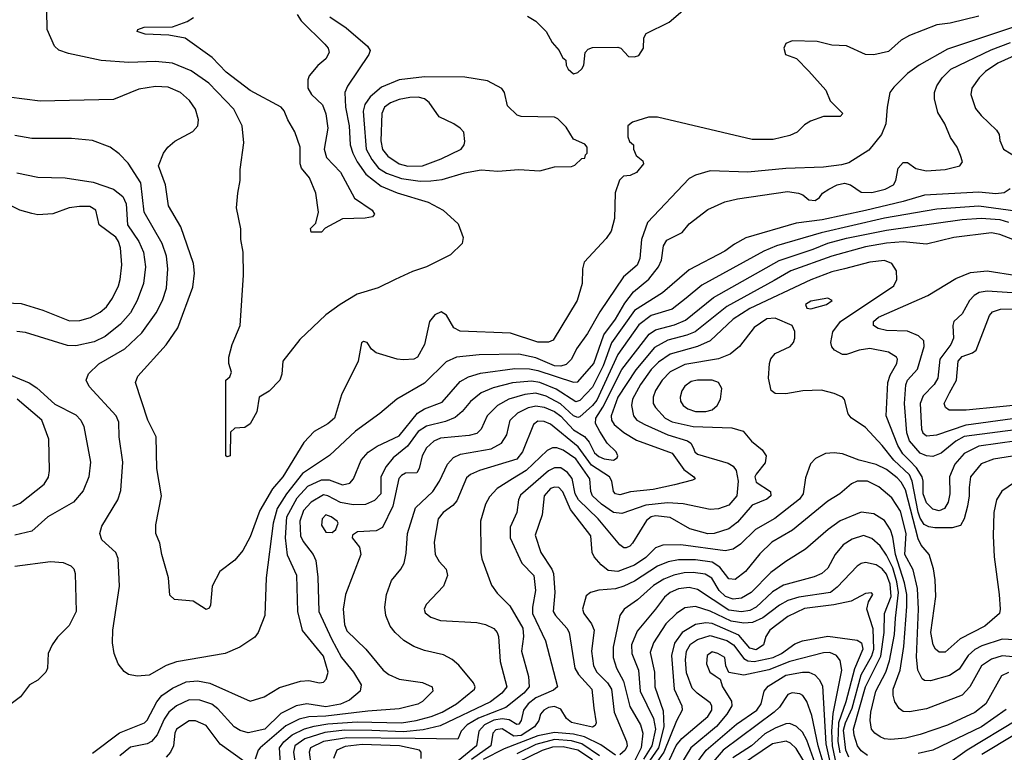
# Model space of a CAD drawing. Extents: x 997026 to 1115308, y 536381 to 619039.
# Tile 246 of 256: x 1043548 to 1048236, y 580094 to 583581. Entities that reach past the tile are written whole.
import ezdxf

# ---------------------------------------------------------------- set-up
doc = ezdxf.new("R2010")
doc.units = 0

msp = doc.modelspace()

# ---------------------------------------------------------------- linework, layer by layer
at = {"layer": '0CON20XD'}
for points in [[(1044586, 582756), (1044597.5, 582815), (1044597.7, 582867.7), (1044614.6, 582995), (1044606.7, 583075), (1044567.3, 583155), (1044448.1, 583278.1), (1044365, 583338.1), (1044275, 583374.8), (1044195, 583382.5), (1044067.7, 583377.7), (1043936.3, 583386.3), (1043779.7, 583419.7), (1043735, 583436), (1043714, 583455), (1043678, 583535), (1043677.5, 583625)], [(1044869.1, 583605), (1044888.5, 583575), (1045001.4, 583465), (1045017.1, 583445), (1045021.4, 583425), (1045005.8, 583395), (1044966.8, 583363.2), (1044926.1, 583313.9), (1044920, 583295), (1044920, 583255), (1044936.7, 583225), (1044990, 583175), (1045005, 583133.3), (1045015.3, 583065), (1044997.1, 582965), (1045009.2, 582925), (1045075, 582856), (1045142.1, 582732.1), (1045226.7, 582675), (1045236.7, 582655), (1045227, 582643), (1045193, 582637), (1045085, 582633.3), (1045001.7, 582588.3), (1044985, 582570), (1044935, 582570), (1044933, 582587), (1044957.5, 582612.5), (1044970, 582665), (1044957.5, 582755), (1044927.7, 582827.7), (1044890, 582875), (1044883.8, 582895), (1044883.3, 582975), (1044857.3, 583047.3), (1044824.1, 583104.1), (1044807.7, 583147.7), (1044792.5, 583165), (1044645, 583243.3), (1044531.3, 583331.3), (1044465, 583401.1), (1044335, 583493.3), (1044257.6, 583507.6), (1044145, 583512.2), (1044107.5, 583525), (1044110, 583535), (1044140, 583545), (1044275, 583547.5), (1044345, 583572), (1044375, 583592)], [(1046185, 583322.5), (1046205, 583330), (1046225, 583347.5), (1046233.3, 583365), (1046240, 583425), (1046255, 583441.2), (1046275, 583449.2), (1046395, 583450.8), (1046410, 583445), (1046446.1, 583406.1), (1046475, 583403.8), (1046495, 583411.2), (1046518, 583445), (1046520, 583495), (1046530, 583515), (1046640.5, 583569.5), (1046715.9, 583634.1)], [(1045025.3, 583595), (1045101.8, 583541.8), (1045203.3, 583455), (1045216.9, 583435), (1045210.6, 583415), (1045108.9, 583265), (1045096.6, 583235), (1045098.9, 583165), (1045115.9, 583075), (1045122.1, 582985), (1045133.3, 582945), (1045154.2, 582904.2), (1045195.2, 582845), (1045268.9, 582788.9), (1045345, 582757.7), (1045493.1, 582713.1), (1045564, 582675), (1045635, 582610), (1045660, 582545), (1045653.8, 582515), (1045598.7, 582461.3), (1045485, 582404.4), (1045418, 582382), (1045336.2, 582343.8), (1045254.6, 582305.4), (1045155, 582274.4), (1045074, 582226), (1045005, 582176.9), (1044881.1, 582058.9), (1044801.2, 581955), (1044796.1, 581893.9), (1044786.7, 581865), (1044735, 581813.3), (1044687.5, 581785), (1044676.7, 581715), (1044645, 581657.5), (1044619.3, 581640.7), (1044572.5, 581637.5), (1044551.7, 581618.3), (1044550, 581505), (1044535, 581500), (1044530, 581505), (1044530, 581865), (1044548.3, 581881.7), (1044557, 581903), (1044543.8, 581945), (1044543.8, 581975), (1044560, 582035), (1044597.1, 582125), (1044613.1, 582365), (1044612.5, 582475), (1044600.8, 582535), (1044600, 582585), (1044580, 582685), (1044586, 582756)], [(1048115, 583597.8), (1047977.5, 583565), (1047915, 583557.1), (1047785, 583505.7), (1047745, 583482.9), (1047685, 583429.5), (1047615, 583413.1), (1047575, 583415.8), (1047485, 583456), (1047415, 583460), (1047345, 583477.5), (1047225, 583480), (1047195, 583467.5), (1047186.2, 583445), (1047193.3, 583415), (1047246.1, 583396.1), (1047305.9, 583335.9), (1047386.7, 583245), (1047407.5, 583195), (1047467.5, 583135), (1047455, 583120), (1047375, 583120), (1047312.7, 583097.3), (1047285, 583080), (1047250, 583045), (1047215, 583029.2), (1047135, 583011.1), (1047035, 583011.5), (1046585, 583117.5), (1046542.3, 583117.7), (1046466.1, 583093.9), (1046443.3, 583075), (1046443, 583023), (1046451.7, 583001.7), (1046470, 582985), (1046470, 582965), (1046482.5, 582935), (1046515, 582910), (1046517.5, 582895), (1046485, 582853.3), (1046455, 582840), (1046423, 582837), (1046403, 582817), (1046382.3, 582757.7), (1046379.2, 582635), (1046364.2, 582575), (1046340.3, 582539.7), (1046235, 582426.7), (1046227.5, 582395), (1046225.6, 582325), (1046202.5, 582245), (1046087.5, 582055), (1046065, 582045.6), (1046015, 582046.2), (1045885, 582088.5), (1045645, 582097.9), (1045615.6, 582115), (1045579.4, 582175), (1045555, 582190), (1045525, 582175.7), (1045499.4, 582145), (1045475.5, 582035)], [(1045965, 583598), (1046005, 583574), (1046053.8, 583525), (1046082.7, 583472.7), (1046116.7, 583435), (1046131.7, 583401.7), (1046148.3, 583388.3), (1046150, 583365), (1046160, 583345), (1046185, 583322.5)], [(1048337.1, 583565), (1047965, 583441.2), (1047830, 583365), (1047775.7, 583324.3), (1047709.5, 583260.5), (1047691.5, 583235), (1047677.5, 583165), (1047671.8, 583085), (1047651.2, 583035), (1047590.3, 582959.7), (1047495, 582900.3), (1047460.3, 582889.7), (1047375, 582878.8), (1047195, 582872.2), (1047015, 582854.7), (1046835, 582861.2), (1046765, 582840.5), (1046735.3, 582824.7), (1046537.4, 582615), (1046508.5, 582535), (1046500.5, 582445), (1046487.5, 582412.5)], [(1043895, 580090), (1044022.8, 580187.2), (1044141.4, 580235), (1044155, 580246.7), (1044201.4, 580335), (1044225.2, 580364.8), (1044275, 580399.2), (1044340.4, 580429.6), (1044393.8, 580433.8), (1044453.4, 580423.4), (1044645, 580338.1), (1044711.7, 580358.3), (1044785, 580402.3), (1044885, 580432.1), (1044925, 580436.5), (1044975, 580424.4), (1044995, 580427.5), (1045007.4, 580442.6), (1045016.5, 580475), (1044995, 580552.5), (1044893.6, 580673.6), (1044871.8, 580765), (1044866.7, 580935), (1044823.2, 581033.2), (1044812.7, 581115), (1044820.3, 581215), (1044868.2, 581305), (1044919.5, 581360.5), (1044985, 581391), (1045020.7, 581390.7), (1045085, 581367.8), (1045120, 581375), (1045136.9, 581395), (1045173.2, 581485), (1045207, 581523), (1045249.3, 581550.7), (1045355, 581600.8), (1045441.9, 581708.1), (1045475, 581728.1), (1045559.9, 581760.1), (1045645, 581859.6), (1045685, 581881.1), (1045741.9, 581898.1), (1045905, 581920.7), (1045975, 581918.7), (1046015, 581911.4), (1046185, 581855.2), (1046205, 581858.1), (1046281, 581945), (1046329, 582081), (1046384.4, 582155), (1046428.7, 582231.3), (1046470.5, 582285), (1046543.5, 582346.5), (1046588.9, 582405), (1046604, 582436), (1046613.8, 582505), (1046628.7, 582531.3), (1046701.7, 582568.3), (1046735, 582609.4), (1046825, 582678.2), (1046905.9, 582714.1), (1046965, 582728), (1047203.4, 582763.4), (1047255.9, 582755.9), (1047277.1, 582747.1), (1047305, 582724.3), (1047335, 582720), (1047355.9, 582734.1), (1047370, 582755), (1047400, 582775), (1047440, 582795), (1047475, 582802.8), (1047504.3, 582794.3), (1047555, 582759.6), (1047605, 582758.9), (1047669.2, 582775), (1047707.8, 582795), (1047720, 582815), (1047731.1, 582875), (1047755, 582900.6), (1047775, 582900.6), (1047815, 582873.1), (1047865, 582861.5), (1047955, 582867.5), (1048023.3, 582885), (1048036.2, 582905), (1048028, 582935), (1048012, 582975), (1047980.3, 583020.3), (1047953.1, 583085), (1047919.8, 583139.8), (1047903.8, 583205), (1047903.6, 583235), (1047914.2, 583265.8), (1047939.5, 583305), (1047980.9, 583345), (1048173, 583437), (1048265, 583472)], [(1048315, 583422.6), (1048205.7, 583374.3), (1048146.8, 583335), (1048115.4, 583305), (1048081.8, 583255), (1048076.7, 583225), (1048098.5, 583158.5), (1048125.2, 583125.2), (1048199.4, 583055), (1048210.6, 583035), (1048214.3, 583005.7), (1048231.4, 582965), (1048305, 582920.4)], [(1045455, 582812.3), (1045505, 582814), (1045559.2, 582820.8), (1045665, 582852.3), (1045745, 582867.1), (1045825, 582860), (1045925, 582868), (1046025, 582861.2), (1046095, 582880), (1046175, 582882.5), (1046191.7, 582888.3), (1046225, 582920), (1046238.3, 582921.7), (1046241.7, 582938.3), (1046250, 582945), (1046250, 582975), (1046238.3, 582988.3), (1046185, 583012.5), (1046149.3, 583069.3), (1046109.3, 583109.3), (1046095, 583117.5), (1045935, 583120), (1045916.4, 583126.4), (1045870.8, 583170.8), (1045856.2, 583235), (1045844.2, 583254.2), (1045775, 583289.2), (1045666.8, 583306.8), (1045475, 583308.4), (1045355, 583294.7), (1045270.9, 583259.1), (1045216.8, 583213.2), (1045191.9, 583178.1), (1045183.5, 583145), (1045186.4, 583105), (1045197.8, 582965), (1045224.9, 582914.9), (1045256.6, 582875), (1045295, 582850.5), (1045365, 582824.5), (1045455, 582812.3)], [(1045475.5, 582035), (1045442, 581975), (1045425, 581965.7), (1045375, 581962.2), (1045345, 581965.6), (1045245.7, 581995.7), (1045223, 582013), (1045202.5, 582045), (1045185, 582048.8), (1045175, 582042.5), (1045159.4, 581955), (1045079.4, 581795), (1045046.5, 581685), (1045015, 581656.8), (1044949.4, 581620.6), (1044901.5, 581568.5), (1044801.4, 581405), (1044751.8, 581348.2), (1044691.3, 581245), (1044645, 581120), (1044610.6, 581055), (1044571.5, 581008.5), (1044500, 580955), (1044463.8, 580885), (1044456.7, 580795), (1044449.5, 580780.5), (1044435, 580773.3), (1044373.9, 580813.9), (1044285, 580821.2), (1044262.7, 580842.7), (1044256, 580925), (1044224, 581035), (1044215, 581090), (1044196.7, 581135), (1044196.4, 581176.4), (1044222.9, 581315), (1044201.1, 581445), (1044198.1, 581595), (1044157.3, 581675), (1044100, 581855), (1044110.8, 581885), (1044245.9, 582034.1), (1044301.2, 582115), (1044371.7, 582308.3), (1044380, 582375), (1044375, 582420), (1044314.7, 582594.7), (1044256.5, 582695), (1044242.2, 582795), (1044209.2, 582885), (1044232, 582945), (1044254, 582975), (1044286.8, 583003.2), (1044371.7, 583048.3), (1044396.2, 583075), (1044400, 583105), (1044385.7, 583155), (1044356.2, 583196.2), (1044314, 583235), (1044255, 583260.4), (1044195, 583262.9), (1044115, 583250.4), (1043995, 583201.8), (1043645, 583193.8), (1043345, 583231.1)], [(1045396, 582884), (1045465, 582884.8), (1045555, 582918.2), (1045649.4, 582965), (1045664.4, 582985), (1045668, 583002), (1045662.5, 583045), (1045645.6, 583065), (1045615.6, 583085), (1045545, 583118.4), (1045497.5, 583187.5), (1045474.5, 583204.5), (1045445, 583212.2), (1045405, 583211.1), (1045355, 583201.1), (1045313.8, 583185), (1045285.3, 583165), (1045271.7, 583135), (1045267.3, 583005), (1045275, 582962.7), (1045300.8, 582930.8), (1045355, 582894.4), (1045396, 582884)], [(1046487.5, 582412.5), (1046422.3, 582357.7), (1046309.3, 582190.7), (1046251.9, 582088.1), (1046199.7, 582015), (1046175.2, 581964.8), (1046149.4, 581940.6), (1046125, 581931.9), (1046095, 581933.8), (1046005, 581971.2), (1045925, 581988.5), (1045735, 581985.7), (1045627.5, 581975), (1045578.1, 581951.9), (1045475, 581850.3), (1045342.9, 581775), (1045262.9, 581707.1), (1045147.5, 581622.5), (1045023, 581507), (1044895, 581421.6), (1044817.6, 581325), (1044774.2, 581255), (1044754.5, 581185), (1044721.5, 580925), (1044715.5, 580745), (1044683.3, 580665), (1044668.2, 580641.8), (1044595.4, 580594.6), (1044526, 580564), (1044295, 580524.2), (1044245, 580507.8), (1044165, 580461.6), (1044106.9, 580456.9), (1044066.7, 580465), (1044045, 580479.2), (1044017.1, 580515), (1043998.1, 580565), (1043990, 580615), (1043991.1, 580675), (1044023.8, 580885), (1044016, 581016), (1044005.5, 581045), (1043939.2, 581105), (1043929.2, 581135), (1043939.6, 581170.4), (1044015.4, 581295), (1044029.9, 581340.1), (1044039.1, 581475), (1044021.3, 581595), (1044019.3, 581665), (1044006.8, 581695), (1043878.9, 581835), (1043864.5, 581865), (1043875.5, 581895), (1043925, 581942.7), (1044048.5, 582015), (1044128.8, 582091.2), (1044197.1, 582185), (1044227.8, 582245), (1044246.6, 582303.4), (1044253.7, 582395), (1044246.2, 582455), (1044226.7, 582515), (1044141.3, 582665), (1044124, 582805), (1044065, 582898.6), (1044022, 582942), (1043978, 582975), (1043895, 583005.5), (1043795, 583015.4), (1043605, 583016.2), (1043525, 583030.4)], [(1043535, 582852.3), (1043635, 582831.5), (1043765, 582828.2), (1043898.4, 582808.4), (1043995, 582773.9), (1044039.6, 582739.6), (1044054.7, 582705), (1044061.6, 582605), (1044115.3, 582525), (1044137.5, 582475), (1044146.9, 582405), (1044137.1, 582325), (1044107.8, 582245), (1044075, 582185.5), (1044027.8, 582132.2), (1043955, 582073.4), (1043902.4, 582047.6), (1043815, 582028.7), (1043775, 582030.9), (1043575, 582092.9), (1043535, 582097.5)], [(1048264.4, 582775.6), (1048235, 582756.2), (1048195, 582751.6), (1048115, 582760), (1047855.8, 582745.8), (1047754.3, 582715), (1047575, 582672.4), (1047368.1, 582628.1), (1047245, 582611.8), (1047005, 582542.2), (1046952, 582512)], [(1043445, 582235.5), (1043555, 582230.3), (1043658.4, 582198.4), (1043785, 582147.6), (1043835, 582148.6), (1043885, 582163.1), (1043931.6, 582188.4), (1043961.2, 582215), (1043989.1, 582255), (1044018.8, 582315), (1044026.4, 582345), (1044034.2, 582415), (1044028, 582495), (1044018.7, 582525), (1044005, 582545.3), (1043926.5, 582605), (1043910, 582675), (1043881.4, 582691.4), (1043832.4, 582692.4), (1043783.8, 582686.2), (1043705, 582656.2), (1043635, 582652.5), (1043605, 582658.5), (1043548.8, 582675), (1043465, 582716.2)], [(1048289.1, 582669.1), (1048115, 582693), (1047915, 582679.2), (1047665, 582636.3), (1047363.5, 582566.5), (1047151.9, 582505), (1047090.2, 582479.8), (1046795, 582316.8), (1046721.8, 582255), (1046655, 582203.4), (1046555, 582172.3), (1046495, 582127.9), (1046395, 581987.5), (1046295, 581770.4), (1046275, 581744.5), (1046215, 581691.5), (1046205, 581687.8), (1046185, 581695.2), (1046122.4, 581752.4), (1046055, 581788.6), (1046005, 581802.9), (1045952.6, 581797.4), (1045877.5, 581775), (1045822.3, 581745), (1045773.3, 581695), (1045745, 581632.5), (1045725, 581611.8), (1045687.6, 581602.4), (1045551.3, 581588.7), (1045520, 581575), (1045485, 581543.5), (1045464, 581505), (1045449.4, 581445), (1045438.8, 581425), (1045385, 581422.3), (1045365, 581412.3), (1045352.5, 581397.5), (1045324.8, 581265.2), (1045275, 581164.2), (1045245, 581148.6), (1045155.8, 581144.2), (1045131.7, 581128.3), (1045131.2, 581115), (1045165, 581070), (1045171.5, 581035), (1045098.8, 580845), (1045088.5, 580775), (1045095, 580702.5), (1045105, 580671.9), (1045195.2, 580585.2), (1045278.9, 580485), (1045305.7, 580465), (1045355, 580442.3), (1045465, 580427.1), (1045512.5, 580405), (1045514.3, 580385), (1045465, 580335.6), (1045443.2, 580323.2), (1045355, 580300.5), (1045205, 580290.5), (1045005, 580265.5), (1044925, 580263), (1044878.3, 580251.7), (1044815, 580220.9), (1044693.1, 580115), (1044683.1, 580105), (1044668.3, 580061.7)], [(1046331.3, 581491.3), (1046375.8, 581484.2), (1046392.9, 581495), (1046395.5, 581505), (1046387.3, 581525), (1046345.6, 581565.6), (1046310.4, 581620.4), (1046289.3, 581659.3), (1046290.6, 581685), (1046323.8, 581736.2), (1046415, 581916.8), (1046545, 582084.3), (1046575.4, 582104.6), (1046665, 582128.4), (1046718.5, 582151.5), (1046850.6, 582259.4), (1047163.9, 582435), (1047325, 582488.8), (1047395, 582516.7), (1047485, 582540.7), (1047675, 582578.7), (1048035, 582629.7), (1048125, 582636.2), (1048215, 582629.6), (1048255, 582616.9)], [(1048325.5, 582515), (1048215, 582558.8), (1048175, 582565.8), (1047995, 582543.7), (1047865, 582513.2), (1047755, 582523.1), (1047675, 582517.2), (1047575, 582499.7), (1047415, 582454.8), (1047220, 582385), (1047139.5, 582339.5), (1046915, 582216.4), (1046764.6, 582095.4), (1046725, 582079), (1046634.4, 582055.6), (1046569.6, 582020.4), (1046480.7, 581915), (1046395.5, 581785), (1046364.8, 581694.8), (1046365.2, 581675), (1046378.6, 581655), (1046425, 581616.2), (1046485, 581579.1), (1046655, 581518.4), (1046709.4, 581439.4), (1046758, 581405), (1046763.3, 581395), (1046750.9, 581389.1), (1046665, 581367.1), (1046564.7, 581345.3), (1046456.8, 581333.2), (1046405, 581319.2), (1046385, 581323.8), (1046374.6, 581335), (1046367.3, 581385), (1046355.3, 581405), (1046270.4, 581460.4), (1046207.3, 581547.3), (1046075, 581656.4), (1046045, 581668.8), (1046015, 581670), (1045994.6, 581655), (1045942.4, 581525), (1045915, 581489.2), (1045737.1, 581435), (1045695, 581416.8), (1045675, 581400), (1045629.1, 581290.9), (1045610.9, 581269.1), (1045564.3, 581235), (1045540.6, 581205), (1045521.1, 581095), (1045525.5, 581035), (1045545, 581002.5), (1045578.6, 580965), (1045584.2, 580935), (1045566.2, 580885), (1045482.6, 580797.4), (1045474.3, 580775), (1045478.7, 580758.7), (1045505, 580737.8), (1045551.7, 580721.7), (1045725, 580711.2), (1045765, 580702.7), (1045805, 580683.1), (1045820.6, 580665), (1045827.3, 580645), (1045835.9, 580525.9), (1045866.7, 580405), (1045843.3, 580375), (1045790, 580335), (1045550.6, 580219.4), (1045468.4, 580201.6), (1045375, 580191.4), (1045225, 580197.6), (1045095, 580199.9), (1045001.5, 580188.5), (1044905, 580157.5), (1044858.5, 580125), (1044851.4, 580095), (1044864.8, 580005)], [(1046952, 582512), (1046905, 582480), (1046735, 582390.3), (1046609.2, 582280.8), (1046475, 582196.5), (1046365, 582043.7), (1046325.7, 581934.3), (1046275, 581831.6), (1046215, 581767.8), (1046195, 581762.8), (1046102.4, 581822.4), (1046025, 581854.3), (1045985, 581860), (1045895, 581852.2), (1045801.6, 581828.4), (1045745, 581804.7), (1045695, 581763.8), (1045655, 581715.4), (1045622, 581688), (1045575, 581667.9), (1045485, 581645.9), (1045445, 581621.5), (1045395, 581550.9), (1045325.8, 581495), (1045293.3, 581455), (1045267.4, 581405), (1045267.3, 581325), (1045237.3, 581292.7), (1045195, 581273.7), (1045135, 581272.6), (1045075, 581283.6), (1045015, 581315.6), (1044995, 581319.4), (1044935, 581285.2), (1044899.4, 581245), (1044882.3, 581195), (1044885.6, 581125), (1044897.1, 581097.1), (1044944.7, 581035), (1044957.3, 581007.3), (1044967.5, 580927.5), (1044972.7, 580765), (1045033, 580635), (1045080.2, 580545), (1045137.9, 580475), (1045173.8, 580415), (1045169.1, 580385), (1045117.9, 580342.1), (1045076, 580324), (1045005, 580310.7), (1044915, 580324.1), (1044865, 580315.7), (1044791.5, 580278.5), (1044715, 580204.8), (1044635, 580187), (1044597.7, 580197.7), (1044568.8, 580215), (1044491.8, 580301.8), (1044463.4, 580323.4), (1044405, 580342.7), (1044355, 580344), (1044295, 580314.8), (1044258.1, 580285), (1044235, 580251.3), (1044202.7, 580177.3), (1044175, 580145.2), (1044155, 580134.8), (1044075, 580118.4), (1044025, 580077.8)], [(1048295, 581576.4), (1048115, 581551.2), (1048045, 581517), (1048000.4, 581465), (1047974.8, 581405), (1047976.6, 581325), (1047967.9, 581285), (1047951.5, 581255), (1047925, 581243.2), (1047895, 581250.8), (1047865, 581281.2), (1047848.8, 581325), (1047850.2, 581385), (1047845.2, 581405), (1047818.3, 581448.3), (1047785, 581483.1), (1047753.2, 581515), (1047728.9, 581555), (1047673.6, 581695), (1047681.9, 581855), (1047691.6, 581888.4), (1047723.8, 581945), (1047726.9, 581965), (1047722.5, 581975), (1047685, 581998.1), (1047595, 582015.5), (1047545, 582008.8), (1047485, 581987), (1047465, 581987.4), (1047428, 582008), (1047414.7, 582024.7), (1047409.3, 582045), (1047419.1, 582095), (1047455.3, 582145), (1047709.6, 582315), (1047724, 582345), (1047721.8, 582385), (1047700.6, 582420.6), (1047665, 582434.7), (1047595, 582427.5), (1047475.7, 582395), (1047415, 582380.4), (1047315, 582343.3), (1047024.2, 582205.8), (1046945.3, 582155), (1046835, 582052.9), (1046774.9, 582025.1), (1046645, 581989.8), (1046589.1, 581950.9), (1046555, 581916.7), (1046504.4, 581845), (1046465.7, 581775), (1046460.2, 581745), (1046470.7, 581695), (1046486.9, 581675), (1046524.1, 581654.1), (1046634.2, 581605.8), (1046727, 581577), (1046743.3, 581565), (1046754.5, 581545), (1046762.5, 581525), (1046775, 581513.3), (1046920.8, 581470.8), (1046945.5, 581455.5), (1046959.3, 581435), (1046968.3, 581385), (1046962.5, 581315), (1046925, 581270), (1046875, 581252.8), (1046835, 581249.7), (1046707.3, 581277.3), (1046631.9, 581281.9), (1046529.2, 581270.8), (1046415, 581230.7), (1046375, 581234.8), (1046317.6, 581275), (1046275.7, 581315), (1046267.5, 581335), (1046262.6, 581395), (1046195, 581491.5), (1046135, 581532.6), (1046105, 581543.5), (1046085, 581542.7), (1046059.5, 581530.5), (1045958.8, 581435), (1045894.5, 581395), (1045820.5, 581349.5), (1045785, 581309.5), (1045765.3, 581275), (1045741.3, 581195), (1045742.7, 581045), (1045748.2, 581015), (1045795, 580890), (1045821.3, 580851.3), (1045880.8, 580790.7), (1045943, 580685), (1045946.5, 580645), (1045937.3, 580575), (1045970.5, 580455), (1045973, 580405), (1045948.4, 580375), (1045862.5, 580307.5), (1045732.8, 580257.2), (1045678, 580225), (1045649.8, 580195), (1045633.2, 580156.8), (1045430.7, 580159.3), (1045105, 580163.8), (1044995, 580145.1), (1044932.5, 580115), (1044926.3, 580095), (1044934.3, 580035)], [(1048325, 581634.3), (1048045, 581597), (1048004.9, 581575.1), (1047935, 581518.1), (1047895, 581502.6), (1047865, 581504.8), (1047835, 581518.3), (1047785, 581577.3), (1047772.4, 581615), (1047760.6, 581755), (1047766.2, 581843.8), (1047775, 581865.6), (1047821.9, 581918.1), (1047853.9, 582025), (1047852.3, 582052.3), (1047827, 582077), (1047775, 582098.4), (1047675, 582102), (1047635, 582110.5), (1047612.5, 582125), (1047612.9, 582145), (1047637.1, 582165), (1047871.1, 582268.9), (1048005, 582349.4), (1048075, 582378.5), (1048155, 582386.2), (1048295, 582363.6)], [(1047315, 582204.2), (1047390, 582225), (1047416.2, 582245), (1047395, 582255.6), (1047315, 582241.9), (1047288.8, 582225), (1047295, 582207.5), (1047315, 582204.2)], [(1048345, 582277), (1048155, 582289.5), (1048116.7, 582283.3), (1048091.6, 582268.4), (1048070.4, 582245), (1048035, 582181.5), (1047995.7, 582145), (1047990, 582125), (1047994.6, 582065), (1047981.2, 582035), (1047929.3, 581965), (1047919.8, 581875), (1047901.7, 581845), (1047849.8, 581790.2), (1047834.8, 581755), (1047842.2, 581632.2), (1047847.3, 581615), (1047865, 581601.1), (1047915, 581605.7), (1048055, 581652.1), (1048275, 581683.2)], [(1048375.2, 581754.8), (1048055, 581721.9), (1047972.7, 581722.7), (1047955.4, 581735.4), (1047950, 581755), (1047974.1, 581805), (1048008.4, 581865), (1048016.2, 581955), (1048035, 581978.4), (1048084.7, 581995.3), (1048101.5, 582008.5), (1048165, 582173.8), (1048179.1, 582190.9), (1048217.3, 582202.7), (1048335, 582206.7)], [(1048305, 581508.5), (1048185, 581488.9), (1048125, 581467.7), (1048075.4, 581405), (1048068, 581355), (1048068.9, 581315), (1048060, 581265), (1048044.2, 581205.8), (1048026.6, 581173.4), (1047986.8, 581163.2), (1047905, 581162.2), (1047876.6, 581166.6), (1047855, 581179.1), (1047835, 581208.9), (1047825, 581237.3), (1047797.4, 581385), (1047784.4, 581414.4), (1047709.8, 581485), (1047655, 581554.6), (1047575, 581639.6), (1047506.1, 581686.1), (1047493.1, 581705), (1047475, 581773.3), (1047465, 581784), (1047425, 581801.9), (1047365, 581817.5), (1047276.2, 581813.8), (1047195, 581800), (1047145, 581802), (1047125.9, 581815.9), (1047113.8, 581875), (1047118, 581945), (1047125, 581967.5), (1047145, 581992), (1047216, 582025), (1047232.5, 582045), (1047238, 582065), (1047237.7, 582097.7), (1047225.9, 582125.9), (1047145, 582160.8), (1047105, 582157.1), (1047045, 582116.7), (1046975.7, 582025), (1046930.9, 581989.1), (1046875, 581966.5), (1046715, 581940), (1046645, 581905.2), (1046606.3, 581865), (1046575, 581815.5), (1046563.7, 581785), (1046563.5, 581755), (1046575.4, 581735), (1046620.4, 581685), (1046655, 581666.7), (1046754.4, 581644.4), (1046938.3, 581638.3), (1046992.4, 581622.4), (1047032.7, 581575), (1047083.7, 581533.7), (1047101.8, 581505), (1047097.7, 581472.3), (1047055, 581418.6), (1047048.5, 581405), (1047055, 581379.2), (1047122.5, 581335), (1047124.4, 581315), (1047105, 581299.1), (1047035, 581270), (1046965, 581189.7), (1046925, 581158.4), (1046855, 581135.2), (1046825, 581134.3), (1046738.5, 581158.5), (1046645, 581211.8), (1046575, 581219.8), (1046555, 581214.3), (1046532.8, 581197.2), (1046465, 581088.8), (1046453.3, 581075), (1046435, 581068), (1046425, 581068), (1046405, 581082), (1046301.6, 581205), (1046208.1, 581295), (1046192.2, 581325), (1046177.8, 581397.8), (1046155.7, 581425.7), (1046125, 581447.9), (1046095, 581448.2), (1046065, 581433.8), (1045932.3, 581317.7), (1045922.5, 581295), (1045914.6, 581235), (1045883.8, 581165), (1045883.3, 581115), (1045938.2, 580995), (1045996.2, 580935), (1046003.5, 580863.5), (1045988.7, 580785), (1045989.1, 580755), (1046052, 580625), (1046108.5, 580405), (1046089.8, 580390.2), (1046005, 580352.8), (1045968.3, 580325), (1045946.7, 580295), (1045935.2, 580245), (1045925, 580228.5), (1045915, 580226), (1045878, 580248), (1045845, 580254), (1045805, 580246.6), (1045761.7, 580225), (1045733.4, 580195), (1045723.3, 580125), (1045635, 580053)], [(1043435, 581917.3), (1043592.3, 581852.3), (1043629.4, 581829.4), (1043715, 581751.8), (1043815, 581699.6), (1043839.5, 581675), (1043852.9, 581645), (1043885.4, 581475), (1043877.3, 581405), (1043850.6, 581339.4), (1043804.3, 581285), (1043682, 581215), (1043605, 581146), (1043525, 581127.1)], [(1046765, 581716.3), (1046815, 581716.7), (1046845, 581724.6), (1046868.5, 581745), (1046884.5, 581775), (1046890.6, 581825), (1046875, 581854.2), (1046845, 581865.4), (1046775, 581865.3), (1046745, 581858.4), (1046715, 581837.3), (1046699.7, 581815), (1046691.8, 581785), (1046694.1, 581765), (1046706.2, 581745), (1046728.5, 581728.5), (1046765, 581716.3)], [(1043515, 581266.2), (1043549.6, 581280.4), (1043665, 581369.6), (1043685.7, 581404.3), (1043690.3, 581435), (1043685.9, 581585), (1043652.7, 581675), (1043535.4, 581775)], [(1044791.2, 580015), (1044784.5, 580115), (1044805.3, 580144.7), (1044845, 580176.6), (1044904, 580206), (1044950.7, 580219.3), (1045015, 580229.8), (1045155, 580239.8), (1045365, 580234.3), (1045435, 580245.1), (1045506.5, 580265), (1045558.9, 580285), (1045627.7, 580325), (1045713.8, 580395), (1045716.9, 580405), (1045707.9, 580425), (1045638.9, 580508.9), (1045606.5, 580536.5), (1045565, 580557.9), (1045475, 580578.5), (1045425, 580597.9), (1045377, 580627), (1045335.5, 580665), (1045312.5, 580695), (1045290.4, 580745), (1045287.1, 580785), (1045294.7, 580845.3), (1045318.1, 580911.9), (1045362.2, 580965), (1045377.7, 580995), (1045388.1, 581041.9), (1045393.8, 581135), (1045432.6, 581257.4), (1045514.7, 581335), (1045546.8, 581385), (1045584.8, 581465.2), (1045612.8, 581497.2), (1045646.3, 581513.7), (1045792, 581538), (1045842, 581565), (1045866.7, 581605), (1045883.2, 581675), (1045919.7, 581710.3), (1045970, 581735), (1046005, 581743.5), (1046045, 581737.1), (1046095, 581715.7), (1046125, 581694.5), (1046185, 581628.3), (1046237.7, 581597.7), (1046259.6, 581569.6), (1046285, 581518.7), (1046305, 581501.8), (1046331.3, 581491.3)], [(1048285, 581377.5), (1048223.5, 581336.5), (1048198.9, 581295), (1048186.7, 581235), (1048182.9, 581125), (1048187.8, 581025), (1048210.6, 580845), (1048216.7, 580775), (1048212.5, 580755), (1048143.6, 580695), (1048025, 580634.8), (1047955, 580571.3), (1047925, 580571.5), (1047907.9, 580585), (1047896.9, 580605), (1047886.4, 580665), (1047909.2, 580835), (1047906.6, 580915), (1047898, 580968), (1047878.8, 581035), (1047840, 581080), (1047825, 581110.9), (1047765, 581342.8), (1047745, 581380), (1047725, 581401), (1047675, 581440.6), (1047625, 581464.4), (1047545, 581485.3), (1047465, 581514.5), (1047425, 581520), (1047385, 581515.6), (1047337.4, 581492.6), (1047313, 581467), (1047289.8, 581400.2), (1047277.6, 581325), (1047260.8, 581299.2), (1047143.2, 581206.8), (1047050.8, 581155), (1046979.3, 581085), (1046945, 581060.8), (1046907.3, 581052.7), (1046695, 581081.7), (1046609.8, 581080.2), (1046575, 581067.7), (1046529.3, 581020.7), (1046475, 580984.2), (1046395, 580953.9), (1046349.4, 580959.4), (1046316, 580986), (1046282.3, 581025), (1046273.2, 581045), (1046266.8, 581125), (1046169.7, 581249.7), (1046133.2, 581333.2), (1046115, 581353.8), (1046095, 581356.5), (1046075, 581349), (1046045.6, 581315), (1046035.8, 581224.2), (1046002.9, 581127.1), (1046029.2, 581045), (1046081.7, 580965), (1046088.8, 580945), (1046095.3, 580855.3), (1046088.6, 580765), (1046098.4, 580745), (1046153.3, 580685), (1046164.7, 580665), (1046191.4, 580495), (1046207.7, 580465), (1046271.4, 580395), (1046280.8, 580305), (1046292.9, 580235), (1046288.2, 580221.8), (1046275.8, 580214.2), (1046175, 580236.8), (1046151.1, 580255), (1046125, 580298.8), (1046095, 580312.4), (1046065, 580307.5), (1046043.6, 580295), (1046028.2, 580275), (1046020.4, 580245), (1045998.8, 580215), (1045935, 580174.2), (1045901.3, 580171.3), (1045845, 580205.5), (1045815, 580201.7), (1045801.1, 580185), (1045791.4, 580125), (1045699.3, 580060.7)], [(1048315, 580628.6), (1048225, 580632.2), (1048128.7, 580601.3), (1048096, 580584), (1048064.1, 580555), (1048020.3, 580489.7), (1047975, 580459.1), (1047885, 580434.6), (1047856.2, 580436.2), (1047845, 580443.1), (1047824.8, 580484.8), (1047817.6, 580547.6), (1047827.1, 580775), (1047823.3, 580873.3), (1047802.1, 580962.1), (1047761.8, 581035), (1047767.8, 581135), (1047741.8, 581241.8), (1047699.7, 581305), (1047638.2, 581358.2), (1047585, 581385.3), (1047536, 581384), (1047508.3, 581371.7), (1047452.9, 581325), (1047395, 581289.6), (1047227.9, 581152.1), (1047128.5, 581095), (1047071.9, 581038.1), (1047003.1, 580955), (1046955, 580916.8), (1046925, 580920.4), (1046881.3, 580975), (1046845, 580998.8), (1046765, 581010.4), (1046685, 581010.7), (1046635, 581001.1), (1046585, 580980.4), (1046475, 580909.1), (1046425, 580884.8), (1046385, 580872.6), (1046305.3, 580865.3), (1046265, 580855.5), (1046245, 580838.6), (1046227.1, 580775), (1046233.1, 580755), (1046270.9, 580705), (1046283.1, 580675), (1046270, 580575), (1046280, 580505), (1046295.3, 580475), (1046346.1, 580425), (1046365.2, 580395), (1046378.3, 580285), (1046437.5, 580145), (1046439.7, 580125), (1046431.2, 580105), (1046405, 580081.8)], [(1045035, 581140), (1045053.8, 581155), (1045063.8, 581185), (1045058.8, 581195), (1045030.8, 581215), (1045005, 581224.4), (1044987.3, 581205), (1044985.5, 581175), (1045005, 581141.4), (1045035, 581140)], [(1048295, 580547.6), (1048225, 580553.3), (1048175, 580537.3), (1048127.2, 580505), (1048071.9, 580405), (1048035, 580366), (1047865, 580301.3), (1047785, 580286.2), (1047755, 580288.2), (1047735, 580301.9), (1047714, 580334), (1047706.4, 580366.4), (1047707.4, 580395), (1047740.5, 580485), (1047757.5, 580597.5), (1047771.9, 580788.1), (1047771, 580845), (1047761.2, 580901.2), (1047717.6, 581035), (1047705, 581117.5), (1047693.4, 581153.4), (1047665, 581198.2), (1047615, 581229.4), (1047555, 581236.6), (1047455, 581196.5), (1047397.1, 581155), (1047289.5, 581060.5), (1047195, 581002.5), (1047125, 580950.6), (1047030.6, 580855), (1046985, 580828.5), (1046945, 580822.8), (1046907.7, 580835), (1046878.3, 580865), (1046843.7, 580923.7), (1046811.3, 580941.3), (1046755, 580949.4), (1046712, 580948), (1046662.2, 580937.8), (1046615, 580918.9), (1046565, 580887.5), (1046489.5, 580820.5), (1046426.4, 580775), (1046404.6, 580745), (1046373.8, 580595), (1046374.2, 580545), (1046389.5, 580495), (1046422.7, 580432.7), (1046452.1, 580312.1), (1046503.5, 580225), (1046514.8, 580185), (1046507, 580115), (1046455.9, 580014.1)], [(1048255, 580473.8), (1048222.5, 580457.5), (1048147.2, 580325), (1048095, 580283.8), (1047965, 580222.7), (1047835, 580178.8), (1047765, 580161.8), (1047695, 580155.9), (1047665, 580158.7), (1047645, 580167.5), (1047619.5, 580185), (1047604, 580205), (1047597.4, 580245), (1047600.2, 580285), (1047624.2, 580385), (1047671.1, 580475), (1047689.7, 580530.3), (1047713.8, 580655), (1047718.1, 580731.9), (1047731.6, 580855), (1047724.6, 580905), (1047705, 580971.4), (1047675, 581032.7), (1047645, 581076.7), (1047605, 581112.5), (1047565, 581126.6), (1047511.4, 581108.6), (1047469.1, 581080.9), (1047431.3, 581035), (1047395, 580971.1), (1047367.8, 580945), (1047330.8, 580929.2), (1047185, 580889.1), (1047132.8, 580857.2), (1047055, 580785.2), (1047025, 580768.4), (1046985, 580762.6), (1046925, 580771.4), (1046775, 580869.8), (1046735, 580879.3), (1046685, 580871.7), (1046645, 580854.8), (1046617.9, 580832.1), (1046574.8, 580775.2), (1046488.5, 580671.5), (1046461.1, 580605), (1046463, 580565), (1046494, 580485), (1046502.3, 580385), (1046565, 580255.4), (1046574.9, 580205), (1046558.3, 580125), (1046517.9, 580062.2)], [(1043525, 580980), (1043695, 581002.5), (1043755, 580997.5), (1043791.7, 580981.7), (1043805, 580966.7), (1043812.5, 580945), (1043817.5, 580765), (1043783, 580697), (1043727.3, 580642.7), (1043702, 580605), (1043684.2, 580565), (1043680, 580495), (1043672, 580475), (1043635, 580438), (1043594.4, 580415.6), (1043551.2, 580358.8), (1043453.8, 580285)], [(1047585, 580079.5), (1047555, 580101.6), (1047537.4, 580125), (1047520.3, 580175), (1047518.4, 580205), (1047575.6, 580405), (1047647.7, 580552.3), (1047663.4, 580665), (1047665.2, 580755), (1047696.9, 580835), (1047692.5, 580895), (1047675, 580941.4), (1047655, 580967.5), (1047625, 580986.6), (1047575, 580997.3), (1047555, 580993.1), (1047535, 580980), (1047439.9, 580880.1), (1047407.7, 580855), (1047258.2, 580831.8), (1047205, 580815.9), (1047165.6, 580794.4), (1047086.1, 580733.9), (1047037.6, 580712.4), (1046995, 580708.3), (1046935, 580717.6), (1046835, 580766.1), (1046765, 580787.4), (1046715, 580781.1), (1046674.5, 580755.5), (1046625, 580706), (1046565.3, 580615), (1046550.3, 580569.7), (1046570.2, 580475), (1046572.5, 580405), (1046611.1, 580291.1), (1046614.7, 580214.7), (1046589.5, 580115), (1046545.8, 580054.2)], [(1047495, 580070.5), (1047480.6, 580105), (1047470.8, 580199.2), (1047479.7, 580235), (1047511, 580305), (1047555, 580463.6), (1047605, 580553.8), (1047614.5, 580585), (1047611.5, 580681.5), (1047581.2, 580775), (1047588.9, 580811.1), (1047610, 580845), (1047603, 580853), (1047575, 580849.2), (1047507.1, 580812.9), (1047423.5, 580796.5), (1047285, 580778.2), (1047205, 580740.4), (1047120, 580675), (1047100.8, 580645), (1047090, 580605), (1047055, 580582), (1047025, 580589.2), (1046971.7, 580651.7), (1046845, 580707.3), (1046815, 580710.2), (1046765, 580702.3), (1046702.4, 580665), (1046666, 580614), (1046652, 580555), (1046664.3, 580395), (1046700.8, 580315), (1046701.8, 580295), (1046675, 580243.5), (1046614.9, 580095), (1046559.2, 580015)], [(1046641, 580059), (1046673.1, 580126.9), (1046700.3, 580159.7), (1046823.5, 580265), (1046843.3, 580295), (1046843.7, 580315), (1046835, 580330.4), (1046774.1, 580375), (1046749.9, 580399.9), (1046723.1, 580473.1), (1046717.7, 580535), (1046722.8, 580575), (1046741.8, 580608.2), (1046775, 580630.5), (1046835, 580650.5), (1046915, 580625.9), (1046946.8, 580605), (1046995, 580540), (1047015, 580529.6), (1047045, 580525.8), (1047135, 580545.1), (1047175.3, 580565), (1047238.8, 580611.2), (1047275.6, 580624.4), (1047395, 580647.2), (1047535, 580628.2), (1047555.8, 580615.8), (1047561.5, 580585), (1047522.2, 580492.2), (1047481.7, 580335), (1047447, 580235), (1047443.8, 580145), (1047452.2, 580092.2)], [(1047436.9, 580035), (1047418.1, 580125), (1047414.8, 580195), (1047421.5, 580278.5), (1047462.4, 580485), (1047455, 580531.2), (1047436.9, 580555), (1047405, 580568.4), (1047375, 580567.1), (1047215, 580525.6), (1047115, 580487.4), (1046995, 580460.9), (1046923.9, 580473.9), (1046910, 580505), (1046905, 580545.8), (1046872, 580565), (1046845, 580572.1), (1046820.9, 580555), (1046818.2, 580515), (1046833.3, 580475), (1046858.9, 580458.9), (1046882.5, 580442.5), (1046894.5, 580405), (1046937.4, 580337.4), (1046939.3, 580315), (1046915.2, 580275), (1046865, 580216.8), (1046743.8, 580116.2), (1046694.8, 580035)], [(1046690.8, 579935), (1046815.6, 580105), (1046961.4, 580228.6), (1047057, 580295), (1047077.8, 580325), (1047093.2, 580385), (1047111.5, 580408.5), (1047195, 580460.7), (1047275, 580476.3), (1047305, 580474.8), (1047333.3, 580463.3), (1047355, 580440.4), (1047370.9, 580410.9), (1047386.1, 580135), (1047407.9, 580035)], [(1047372.6, 580045), (1047349.7, 580125), (1047319.8, 580269.8), (1047296.1, 580336.1), (1047276.7, 580365), (1047263, 580373), (1047225, 580377.1), (1047205, 580370), (1047165, 580309.6), (1047140.8, 580285), (1046897.3, 580105), (1046758.3, 579941.7)], [(1048245, 580297.7), (1048126.7, 580215), (1047895.2, 580104.8), (1047825, 580088.1)], [(1044615, 580051.2), (1044502.7, 580132.7), (1044435, 580222.3), (1044385, 580243.3), (1044355, 580244.7), (1044294.6, 580205), (1044286.2, 580185), (1044280.8, 580125), (1044266.2, 580095), (1044245, 580070.9)], [(1047335, 580041.6), (1047295, 580152.3), (1047275, 580189.3), (1047246.9, 580216.9), (1047215, 580230.7), (1047195, 580230.2), (1047145, 580209.3), (1047095, 580182.1), (1047032, 580125), (1046942.9, 580067.1)], [(1048295, 580246.8), (1048058.9, 580105), (1047965, 580038.3)], [(1046385, 580081.2), (1046315, 580129.6), (1046237.3, 580167.3), (1046185, 580181.2), (1046095, 580188.5), (1046015, 580172.1), (1045855, 580110.2), (1045755, 580060.7)], [(1046307.7, 580077.7), (1046223.7, 580133.7), (1046175, 580149.4), (1046095, 580154.4), (1046005, 580131.8), (1045915, 580087.6)], [(1047307.7, 580007.7), (1047245, 580112.7), (1047218.2, 580138.2), (1047196.9, 580146.9), (1047132.7, 580135), (1046984.8, 580035)], [(1048129, 580085), (1048285, 580179.4)], [(1045460, 580065), (1045460, 580095), (1045452, 580105), (1045356, 580125), (1045177.9, 580132.1), (1045097.7, 580122.3), (1045058.5, 580105), (1045041.2, 580065)], [(1046275, 580057.7), (1046205, 580104.3), (1046135, 580120.9), (1046085, 580118), (1046035, 580102.3), (1045855.4, 580015)]]:
    msp.add_lwpolyline(points, dxfattribs=at)

doc.saveas('drawing.dxf')
